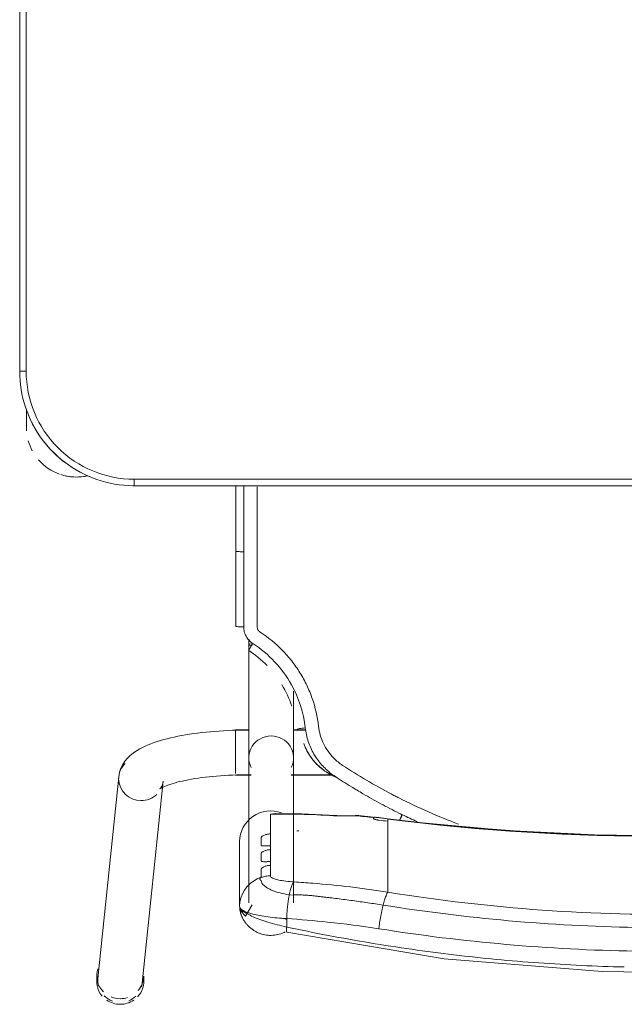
# Model space of a CAD drawing. Header units: metres. Extents: x 2.9 to 42.3, y -72.9 to -49.3.
# Tile 84 of 256: x 8.461 to 8.741, y -62.363 to -61.907. Entities that reach past the tile are written whole.
import ezdxf

# ---------------------------------------------------------------- set-up
doc = ezdxf.new("R2010")
doc.units = ezdxf.units.M
doc.layers.add('I-FURN', color=7, linetype='Continuous', lineweight=18)

# ---------------------------------------------------------------- blocks, each defined once
blk = doc.blocks.new('ConjuntoParaAlunoTamanho6 - CJA06_ConjuntoParaAlunoTamanho6-V26-2PAV')
at = {"layer": 'I-FURN', "color": 253, "true_color": 0xaaaaaa}
for p, q in [((0.2432124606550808, 0.2952560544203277), (0.2335379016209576, 0.201817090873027)), ((0.2425404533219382, 0.2945585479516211), (0.2425404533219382, 0.2919703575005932)), ((0.2541278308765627, 0.1996852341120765), (0.2638023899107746, 0.2931241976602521)), ((0.2643023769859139, 0.2919703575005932), (0.2643023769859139, 0.2945585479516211)), ((0.1731500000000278, 0.2581242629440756), (0.1731500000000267, 0.1909687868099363)), ((0.1938500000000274, 0.1909687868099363), (0.1938500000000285, 0.2581242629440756)), ((0.1968477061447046, 0.2539495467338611), (0.1975389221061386, 0.2558006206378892)), ((0.1981000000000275, 0.2296403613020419), (0.1981000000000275, 0.2596939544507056)), ((0.1294314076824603, 0.243802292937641), (0.1294314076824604, 0.2531737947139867)), ((0.1745693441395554, 0.2544094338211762), (0.1751254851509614, 0.254353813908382)), ((0.1947122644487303, 0.2506185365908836), (0.1958994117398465, 0.2522106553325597)), ((0.1958994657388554, 0.2522107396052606), (0.1968476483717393, 0.2539494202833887)), ((0.1294314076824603, 0.2421389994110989), (0.1294314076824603, 0.243802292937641)), ((0.1294314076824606, 0.2421389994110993), (0.1294314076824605, 0.2365253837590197)), ((0.1838599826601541, 0.2390378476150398), (0.1838599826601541, 0.2407252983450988)), ((0.1294314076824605, 0.2365253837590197), (0.1294314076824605, 0.2348620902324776)), ((0.1294314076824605, 0.2348620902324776), (0.1294314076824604, 0.2292484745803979)), ((0.183859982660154, 0.231760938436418), (0.183859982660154, 0.233448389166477)), ((0.1294314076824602, 0.2275851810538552), (0.1294314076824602, 0.2292484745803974)), ((0.1294314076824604, 0.2275851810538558), (0.1294314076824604, 0.2219715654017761)), ((0.1838599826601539, 0.2170112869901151), (0.1838599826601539, 0.2261714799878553)), ((0.1294314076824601, 0.2203082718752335), (0.1294314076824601, 0.2219715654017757)), ((0.1294586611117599, 0.2191524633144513), (0.1443419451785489, 0.2175731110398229)), ((0.179439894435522, 0.2168937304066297), (0.1817272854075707, 0.2167811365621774)), ((0.1742864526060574, 0.1989367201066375), (0.1547360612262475, 0.1989367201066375)), ((0.1742893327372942, 0.1987867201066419), (0.1549429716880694, 0.1987867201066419)), ((0.1938500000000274, 0.1987867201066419), (0.192710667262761, 0.1987867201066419)), ((0.2000000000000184, 0.1989367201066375), (0.1927135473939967, 0.1989367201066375)), ((0.1938500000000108, 0.1984502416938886), (0.1938500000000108, 0.1987867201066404)), ((0.1938500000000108, 0.1976441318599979), (0.1938500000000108, 0.1984502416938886)), ((0.200000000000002, 0.1937960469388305), (0.2000000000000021, 0.1981376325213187)), ((0.1938500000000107, 0.1916047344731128), (0.1938500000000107, 0.1936664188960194)), ((0.200000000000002, 0.1857279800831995), (0.200000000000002, 0.1936447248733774)), ((0.1938500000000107, 0.1858191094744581), (0.1938500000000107, 0.1868796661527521)), ((0.1938500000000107, 0.1837095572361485), (0.1938500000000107, 0.1858191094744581)), ((0.200000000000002, 0.17793672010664), (0.200000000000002, 0.1856002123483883)), ((0.1675711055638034, 0.1780867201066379), (0.1726767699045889, 0.1780867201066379)), ((0.1675962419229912, 0.177936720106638), (0.1732320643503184, 0.177936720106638)), ((0.193767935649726, 0.177936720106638), (0.2000000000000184, 0.177936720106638)), ((0.1938500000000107, 0.1780867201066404), (0.1938500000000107, 0.1805865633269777)), ((0.1938500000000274, 0.1360373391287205), (0.1938500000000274, 0.138573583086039)), ((0.1998252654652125, 0.130207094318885), (0.1998241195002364, 0.09530095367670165)), ((0.1998165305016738, 0.06496651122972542), (0.1998241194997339, 0.09530105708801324)), ((0.2470000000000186, 0.06496651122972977), (-0.2469999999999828, 0.0649665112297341)), ((0.2470000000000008, 0.06496651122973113), (-0.2469999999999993, 0.06496651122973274)), ((0.2470000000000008, 0.06496651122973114), (0.2470000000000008, 0.06196651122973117)), ((0.2968749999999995, 0.03797151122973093), (0.2968749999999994, 0.02961464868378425)), ((0.2968749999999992, 0.03299232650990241), (0.2968749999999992, 0.03797151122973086)), ((0.3000000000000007, 0.01196651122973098), (0.2970000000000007, 0.01196651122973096)), ((0.3000000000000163, -0.3320334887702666), (0.3000000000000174, 0.01196651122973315)), ((0.2999999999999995, -0.3320334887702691), (0.3000000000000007, 0.01196651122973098))]:
    blk.add_line(p, q, dxfattribs=at)
at = {"layer": 'I-FURN', "color": 253, "true_color": 0xaaaaaa, "flags": 128}
for points in [[(0.1762326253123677, 0.2716064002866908), (0.1033140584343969, 0.283981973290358), (0.03017500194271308, 0.2898535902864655), (0.0001000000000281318, 0.2903998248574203)], [(0.1762658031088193, 0.2654018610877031), (0.1762658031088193, 0.2663721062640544), (0.1762658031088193, 0.2673423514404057), (0.1762658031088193, 0.268312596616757), (0.1762658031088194, 0.2692828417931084)], [(0.1980999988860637, 0.2597125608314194), (0.1979173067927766, 0.2609157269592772), (0.1973888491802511, 0.2620831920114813), (0.1953955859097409, 0.2642028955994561), (0.1922691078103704, 0.2589586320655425)], [(0.19753892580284, 0.2558006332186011), (0.1979587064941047, 0.2577280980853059), (0.1981000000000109, 0.2596939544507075)], [(0.1980999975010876, 0.2597116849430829), (0.1980999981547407, 0.2521977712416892), (0.1980999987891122, 0.2446838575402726)], [(0.1981000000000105, 0.2296403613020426), (0.1981000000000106, 0.2371537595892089), (0.1981000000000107, 0.2446671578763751), (0.1981000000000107, 0.2521805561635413), (0.1981000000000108, 0.2596939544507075)], [(0.1881000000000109, 0.2462822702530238), (0.1881000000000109, 0.2453180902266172), (0.1881000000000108, 0.2443539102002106), (0.1881000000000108, 0.243389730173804), (0.1881000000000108, 0.2424255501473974)], [(0.1881002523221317, 0.246282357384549), (0.1899707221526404, 0.2470146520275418), (0.1917187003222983, 0.247994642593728)], [(0.1917187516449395, 0.2479946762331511), (0.1933094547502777, 0.2492039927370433), (0.1947121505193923, 0.2506184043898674)], [(0.1838599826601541, 0.2407252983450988), (0.1838599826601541, 0.241946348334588), (0.1838599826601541, 0.2431673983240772), (0.1838599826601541, 0.2443884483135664), (0.1838599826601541, 0.2456094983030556)], [(0.183859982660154, 0.233448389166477), (0.183859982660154, 0.2348457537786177), (0.183859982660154, 0.2362431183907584), (0.1838599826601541, 0.2376404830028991), (0.1838599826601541, 0.2390378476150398)], [(0.1881000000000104, 0.2386831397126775), (0.1881000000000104, 0.237799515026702), (0.1881000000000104, 0.2369158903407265), (0.1881000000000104, 0.236032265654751), (0.1881000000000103, 0.2351486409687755)], [(0.1838599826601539, 0.2261714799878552), (0.183859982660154, 0.2275688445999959), (0.183859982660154, 0.2289662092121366), (0.183859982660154, 0.2303635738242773), (0.183859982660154, 0.231760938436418)], [(0.1881000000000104, 0.2314062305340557), (0.1881000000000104, 0.2305226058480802), (0.1881000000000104, 0.2296389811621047), (0.1881000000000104, 0.2287553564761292), (0.1881000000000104, 0.2278717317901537)], [(-0.1292586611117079, 0.2191524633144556), (-0.08865069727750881, 0.2234198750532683), (-0.04790057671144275, 0.2260954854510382), (-0.007073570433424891, 0.2271749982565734), (0.03376492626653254, 0.2266566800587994), (0.07454949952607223, 0.2245413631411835), (0.1152148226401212, 0.2208324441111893), (0.1294586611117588, 0.2191524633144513)], [(0.1294314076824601, 0.2193726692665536), (0.1294314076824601, 0.2196065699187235), (0.1294314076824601, 0.2198404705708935), (0.1294314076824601, 0.2200743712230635), (0.1294314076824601, 0.2203082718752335)], [(0.1361000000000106, 0.2190117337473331), (0.1361000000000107, 0.2189337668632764), (0.1361000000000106, 0.2188557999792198), (0.1361000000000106, 0.2187778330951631), (0.1361000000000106, 0.2186998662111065)], [(0.1535056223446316, 0.217605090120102), (0.1692793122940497, 0.2168976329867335), (0.1813090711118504, 0.2167731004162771)], [(0.1817272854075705, 0.2167811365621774), (0.1827926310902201, 0.2168569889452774), (0.1838599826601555, 0.217011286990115)], [(0.2350704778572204, 0.2053619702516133), (0.2350077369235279, 0.2053133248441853), (0.2348200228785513, 0.2051835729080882), (0.2345106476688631, 0.2049931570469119), (0.2340848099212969, 0.2047580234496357), (0.2335484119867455, 0.2044905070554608), (0.2329074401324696, 0.2042001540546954), (0.2321676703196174, 0.2038943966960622), (0.2313345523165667, 0.2035790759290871), (0.230413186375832, 0.2032588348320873), (0.229408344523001, 0.202937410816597), (0.2283245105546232, 0.202617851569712), (0.2271659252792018, 0.2023026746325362), (0.2259366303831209, 0.2019939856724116), (0.2246405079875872, 0.2016935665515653), (0.2232813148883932, 0.2014029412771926), (0.221862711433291, 0.2011234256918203), (0.2203882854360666, 0.200856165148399), (0.2188615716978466, 0.2006021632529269), (0.2172860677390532, 0.2003623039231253), (0.2156652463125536, 0.200137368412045), (0.2140025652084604, 0.1999280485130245), (0.2123014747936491, 0.1997349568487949), (0.2105654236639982, 0.1995586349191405), (0.2087978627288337, 0.1993995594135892), (0.2070022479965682, 0.1992581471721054), (0.2051820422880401, 0.1991347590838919), (0.203340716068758, 0.1990297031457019), (0.2014817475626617, 0.1989432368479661), (0.199608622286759, 0.1988755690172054), (0.1977248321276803, 0.198826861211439), (0.1958338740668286, 0.198797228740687), (0.1939392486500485, 0.1987867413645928), (0.1938500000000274, 0.1987867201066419)], [(0.2335379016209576, 0.201817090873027), (0.233728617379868, 0.2028696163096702), (0.2340307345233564, 0.2037613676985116), (0.234372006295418, 0.2044473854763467), (0.2346851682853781, 0.2049236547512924), (0.2349211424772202, 0.2052118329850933), (0.2350504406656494, 0.2053439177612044), (0.2350704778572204, 0.2053619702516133)], [(0.2541278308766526, 0.1996852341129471), (0.2537524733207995, 0.1976222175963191), (0.253106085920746, 0.1957226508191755), (0.2522614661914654, 0.1940331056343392), (0.2512866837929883, 0.1925592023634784), (0.2502318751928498, 0.1912808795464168), (0.2491278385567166, 0.1901677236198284), (0.2479903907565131, 0.1891887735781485), (0.2468256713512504, 0.1883170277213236), (0.245634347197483, 0.1875306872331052), (0.2444143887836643, 0.1868128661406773), (0.2431627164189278, 0.1861507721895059), (0.2418761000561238, 0.1855348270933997), (0.2405516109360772, 0.1849579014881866), (0.2391868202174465, 0.1844147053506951), (0.2377798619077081, 0.1839013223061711), (0.2363294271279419, 0.1834148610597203), (0.2348347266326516, 0.1829531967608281), (0.2332954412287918, 0.1825147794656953), (0.2317116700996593, 0.1820984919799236), (0.2300838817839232, 0.1817035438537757), (0.2284128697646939, 0.1813293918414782), (0.2266997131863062, 0.1809756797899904), (0.2249457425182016, 0.1806421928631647), (0.2231525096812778, 0.1803288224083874), (0.221321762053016, 0.1800355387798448), (0.2194554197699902, 0.1797623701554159), (0.2175555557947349, 0.1795093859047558), (0.2156243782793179, 0.179276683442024), (0.2136642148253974, 0.1790643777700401), (0.2116774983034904, 0.1788725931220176), (0.2096667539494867, 0.1787014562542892), (0.2076345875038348, 0.1785510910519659), (0.2055836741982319, 0.1784216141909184), (0.2035167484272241, 0.1783131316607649), (0.2014365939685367, 0.1782257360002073), (0.1993460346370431, 0.1781595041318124), (0.1972479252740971, 0.1781144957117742), (0.1951451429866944, 0.1780907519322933), (0.1938500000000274, 0.1780867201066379)], [(0.1731500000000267, 0.160150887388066), (0.1731500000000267, 0.1620004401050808), (0.1731500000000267, 0.163818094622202), (0.1731500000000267, 0.1656009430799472), (0.1731500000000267, 0.1673461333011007), (0.1731500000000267, 0.1690508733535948), (0.1731500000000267, 0.170712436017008), (0.1731500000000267, 0.172328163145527), (0.1731500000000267, 0.1738954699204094), (0.1731500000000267, 0.1754118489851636), (0.1731500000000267, 0.1768748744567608), (0.1731500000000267, 0.17828220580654), (0.1731500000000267, 0.1796315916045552), (0.1731500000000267, 0.1809208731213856), (0.1731500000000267, 0.1821479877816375), (0.1731500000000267, 0.1833109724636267), (0.1731500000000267, 0.1844079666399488), (0.1731500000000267, 0.185437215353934), (0.1731500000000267, 0.1863970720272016), (0.1731500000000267, 0.1872860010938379), (0.1731500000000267, 0.188102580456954), (0.1731500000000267, 0.1888455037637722), (0.1731500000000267, 0.1895135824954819), (0.1731500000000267, 0.1901057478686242), (0.1731500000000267, 0.1906210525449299), (0.1731500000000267, 0.1909687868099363)], [(0.1938500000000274, 0.1909687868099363), (0.1938500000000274, 0.1905139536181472), (0.1938500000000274, 0.1899816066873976), (0.1938500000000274, 0.1893725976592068), (0.1938500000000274, 0.1886879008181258), (0.1938500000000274, 0.187928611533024), (0.1938500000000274, 0.1870959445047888), (0.1938500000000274, 0.1861912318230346), (0.1938500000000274, 0.1852159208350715), (0.1938500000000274, 0.1841715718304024), (0.1938500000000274, 0.1830598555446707), (0.1938500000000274, 0.1818825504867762), (0.1938500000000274, 0.1806415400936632), (0.1938500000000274, 0.1793388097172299), (0.1938500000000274, 0.1779764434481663), (0.1938500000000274, 0.1765566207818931), (0.1938500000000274, 0.1750816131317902), (0.1938500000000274, 0.1735537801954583), (0.1938500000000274, 0.1719755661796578), (0.1938500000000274, 0.1703494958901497), (0.1938500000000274, 0.1686781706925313), (0.1938500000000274, 0.1669642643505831), (0.1938500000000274, 0.1652105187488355), (0.1938500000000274, 0.1634197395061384), (0.1938500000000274, 0.1615947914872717), (0.1938500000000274, 0.1597385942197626), (0.1938500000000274, 0.1578541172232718), (0.1938500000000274, 0.1559443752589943), (0.1938500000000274, 0.1540124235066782), (0.1938500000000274, 0.1520613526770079), (0.1938500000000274, 0.1500942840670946), (0.1938500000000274, 0.1481143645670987), (0.1938500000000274, 0.1461247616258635), (0.1938500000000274, 0.1441286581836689), (0.1938500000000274, 0.1421292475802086), (0.1938500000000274, 0.1401297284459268), (0.1938500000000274, 0.138573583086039)], [(0.168410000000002, 0.1843247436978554), (0.168410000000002, 0.184339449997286), (0.168410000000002, 0.1843541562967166), (0.168410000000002, 0.1843688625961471), (0.168410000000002, 0.1843835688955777)], [(0.1962270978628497, 0.1302521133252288), (0.19622673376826, 0.126394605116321), (0.1962264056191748, 0.1225375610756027), (0.1962261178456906, 0.1186811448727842), (0.1962258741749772, 0.1148255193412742), (0.1962256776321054, 0.1109708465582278), (0.1962255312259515, 0.1071172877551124), (0.196225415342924, 0.1032650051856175), (0.1962252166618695, 0.0994141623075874), (0.1962252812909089, 0.09556492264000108)], [(0.3000000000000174, 0.01196651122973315), (0.2999576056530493, 0.01408594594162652), (0.2998304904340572, 0.01620199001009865), (0.2996188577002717, 0.01831125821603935), (0.2993230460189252, 0.02041037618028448), (0.2989435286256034, 0.02249598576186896), (0.2984809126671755, 0.02456475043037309), (0.2979359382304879, 0.0266133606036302), (0.297309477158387, 0.02863853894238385), (0.2966025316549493, 0.03063704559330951), (0.2958162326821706, 0.03260568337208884), (0.2949518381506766, 0.03454130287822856), (0.2940107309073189, 0.03644080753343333), (0.2929944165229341, 0.03830115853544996), (0.2919045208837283, 0.04011937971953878), (0.290742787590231, 0.04189256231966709), (0.2895110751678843, 0.04361786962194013), (0.2882113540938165, 0.04529254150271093), (0.2868457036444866, 0.0469138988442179), (0.2854163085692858, 0.04847934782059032), (0.2839254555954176, 0.04998638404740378), (0.2823755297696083, 0.05143259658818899), (0.280769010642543, 0.05281567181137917), (0.2791084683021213, 0.05413339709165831), (0.2773965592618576, 0.05538366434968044), (0.2756360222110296, 0.05656447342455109), (0.2738296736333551, 0.05767393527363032), (0.271980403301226, 0.05871027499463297), (0.2700911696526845, 0.05967183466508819), (0.2681649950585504, 0.06055707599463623), (0.2662049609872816, 0.06136458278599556), (0.2642142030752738, 0.06209306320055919), (0.2621959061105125, 0.06274135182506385), (0.260153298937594, 0.06330841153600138), (0.2580896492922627, 0.06379333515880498), (0.2560082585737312, 0.06419534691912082), (0.25391245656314, 0.06451380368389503), (0.2518055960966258, 0.06474819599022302), (0.2496910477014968, 0.06489814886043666), (0.2475721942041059, 0.06496342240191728), (0.2470000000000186, 0.06496651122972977)], [(0.2469999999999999, 0.0619665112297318), (0.1234999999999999, 0.0619665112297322), (-1.453485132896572e-16, 0.06196651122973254), (-0.1235000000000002, 0.06196651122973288), (-0.2470000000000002, 0.06196651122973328)], [(-0.2469999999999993, 0.06196651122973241), (-0.1234999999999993, 0.0619665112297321), (7.44471151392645e-16, 0.06196651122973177), (0.1235000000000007, 0.06196651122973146), (0.2470000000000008, 0.06196651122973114)], [(0.2968750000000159, 0.03000167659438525), (0.2968750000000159, 0.03057043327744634), (0.2968750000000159, 0.03112383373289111), (0.2968750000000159, 0.03166099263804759), (0.2968750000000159, 0.03218105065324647), (0.2968750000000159, 0.03268317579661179), (0.2968750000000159, 0.0331665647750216), (0.2968750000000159, 0.03363044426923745), (0.2968750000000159, 0.03407407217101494), (0.2968750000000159, 0.03449673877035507), (0.2968750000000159, 0.03489776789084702), (0.2968750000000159, 0.03527651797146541), (0.2968750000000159, 0.03563238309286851), (0.2968750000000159, 0.03596479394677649), (0.2968750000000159, 0.03627321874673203), (0.2968750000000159, 0.03655716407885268), (0.2968750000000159, 0.03681617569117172), (0.2968750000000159, 0.03704983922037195), (0.2968750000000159, 0.03725778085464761), (0.2968750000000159, 0.03743966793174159), (0.2968750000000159, 0.03759520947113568), (0.2968750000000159, 0.03772415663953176), (0.2968750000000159, 0.0378263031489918), (0.2968750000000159, 0.03790148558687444), (0.2968750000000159, 0.03794958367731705), (0.2968750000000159, 0.03797052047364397)], [(0.2969999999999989, -0.3320334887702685), (0.2969999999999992, -0.2460334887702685), (0.2969999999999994, -0.1600334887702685), (0.2969999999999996, -0.07403348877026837), (0.2969999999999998, 0.01196651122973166)], [(0.2970000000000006, 0.01196651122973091), (0.2970000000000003, -0.07403348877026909), (0.297, -0.1600334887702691), (0.2969999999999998, -0.2460334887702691), (0.2969999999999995, -0.3320334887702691)]]:
    blk.add_lwpolyline(points, dxfattribs=at)
at = {"layer": 'I-FURN', "color": 253, "true_color": 0xaaaaaa}
for centre, radius, start, end in [((0.2469999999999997, 0.01196651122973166), 0.05000000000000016, 359.9999999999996, 89.9999999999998), ((0.2470000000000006, 0.01196651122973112), 0.05000000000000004, 1.399444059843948e-13, 90.00000000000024), ((0.2470000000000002, 0.01196651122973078), 0.05300000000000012, 57.3000659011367, 67.50000000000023), ((0.2470000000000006, 0.01196651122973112), 0.05299999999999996, 57.30006590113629, 67.4999999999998), ((0.2738749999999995, 0.03797151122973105), 0.02300000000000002, 75.53308433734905, 103.1031885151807), ((0.2738749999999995, 0.03797151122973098), 0.02299999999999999, 71.99999999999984, 102.5792801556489), ((0.2738749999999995, 0.03797151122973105), 0.02299999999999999, 41.01943934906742, 70.30682625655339), ((0.2470000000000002, 0.01196651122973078), 0.05300000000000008, 37.16069583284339, 53.14964399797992), ((0.2470000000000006, 0.01196651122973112), 0.05299999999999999, 37.16069583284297, 53.14964399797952), ((0.2738749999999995, 0.03797151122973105), 0.02299999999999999, 15.73052841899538, 28.05060290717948), ((0.2470000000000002, 0.01196651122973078), 0.05300000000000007, 22.50000000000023, 32.69993391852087), ((0.2470000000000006, 0.01196651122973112), 0.053, 22.49999999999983, 32.69993391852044), ((0.2738749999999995, 0.03797151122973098), 0.02300000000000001, 359.9999999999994, 4.00914843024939)]:
    blk.add_arc(centre, radius, start, end, dxfattribs=at)
for centre, major_axis, ratio, start_param, end_param in [((0.2534214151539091, 0.2945585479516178), (0.01088096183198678, 0), 0.9659258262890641, 2.404321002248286, 3.312013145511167), ((0.253507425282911, 0.2941901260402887), (-0.01029496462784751, 0.001065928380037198), 0.9671584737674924, 5.223080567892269, 5.597592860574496), ((0.2534214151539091, 0.2945585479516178), (0.01088096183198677, 0), 0.9659258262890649, 1.570796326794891, 2.182165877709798), ((0.2534214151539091, 0.2919703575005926), (0.01088096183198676, 0), 0.9659258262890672, 1.581693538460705, 1.883969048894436), ((0.2534214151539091, 0.2945585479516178), (-0.01088096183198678, 5.623562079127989e-17), 0.9659258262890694, 4.098127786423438, 4.71238898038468), ((0.2534214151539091, 0.2919703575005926), (0.01088096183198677, 0), 0.9659258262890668, 1.17635546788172, 1.570796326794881), ((0.253507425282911, 0.2941901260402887), (-0.01029496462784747, 0.001065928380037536), 0.9671584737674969, 4.026796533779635, 4.467460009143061), ((0.2534214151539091, 0.2945585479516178), (0.01088096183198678, 0), 0.9659258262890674, 6.052088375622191, 6.985955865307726), ((0.2534214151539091, 0.2919703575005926), (0.01088096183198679, 0), 0.9659258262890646, 2.446266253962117, 3.141592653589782), ((0.253507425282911, 0.2941901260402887), (-0.01029496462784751, 0.00106592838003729), 0.9671584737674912, 6.102342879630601, 6.382991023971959), ((0.2534214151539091, 0.2919703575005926), (0.01088096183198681, 0), 0.9659258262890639, 5.959866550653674, 7.062609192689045), ((0.253507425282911, 0.2941901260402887), (-0.01029496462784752, 0.00106592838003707), 0.9671584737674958, 3.141592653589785, 3.502974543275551), ((9.999999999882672e-05, -0.7715866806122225), (1.021100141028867, 0), 0.9781476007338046, 1.44377104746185, 1.697821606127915), ((9.999999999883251e-05, -0.7711708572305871), (1.0208981, 0), 0.9781476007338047, 1.443771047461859, 1.697821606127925), ((0.1837000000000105, 0.2296403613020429), (0.01439999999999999, 0), 0.9781476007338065, 4.362104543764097, 6.28318530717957), ((0.1794715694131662, 0.6012766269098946), (0.3849999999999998, 0), 0.9781476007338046, 4.689765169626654, 4.691851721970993), ((0.1794715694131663, 0.6035636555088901), (0.3949999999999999, 0), 0.9781476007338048, 4.585363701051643, 4.595995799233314), ((0.1794715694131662, 0.6022122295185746), (0.3947979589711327, 0), 0.9781476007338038, 4.585363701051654, 4.595935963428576), ((0.1794715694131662, 0.6026280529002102), (0.3949999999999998, 0), 0.9781476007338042, 4.602237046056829, 4.623286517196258), ((0.1452124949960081, 0.227535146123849), (0.0008705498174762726, 0.009962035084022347), 0.01850094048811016, 2.932960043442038, 3.325659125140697), ((0.1794715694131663, 0.6033557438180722), (0.3949999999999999, 0), 0.9781476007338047, 4.644485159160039, 4.723499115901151), ((0.2438328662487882, 0.2007511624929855), (-0.01029496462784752, 0.001065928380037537), 0.9671584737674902, 4.812194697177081, 5.597592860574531), ((0.2438328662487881, 0.2007511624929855), (-0.01029496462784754, 0.001065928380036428), 0.967158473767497, 3.241398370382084, 4.812194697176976), ((0.2438328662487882, 0.2007511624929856), (-0.01029496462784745, 0.001065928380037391), 0.9671584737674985, 2.456000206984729, 3.241398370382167), ((0.1835000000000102, 0.1909687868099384), (0.01034999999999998, 0), 0.9781476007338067, 2.686586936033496, 4.712388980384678), ((0.1835000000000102, 0.1909687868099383), (0.01035000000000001, 0), 0.9781476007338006, 4.712388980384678, 6.73819102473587), ((0.1835000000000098, 0.1385735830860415), (0.01034999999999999, 0), 0.06975647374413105, 5.759586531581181, 6.776353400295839)]:
    blk.add_ellipse(centre, major_axis=major_axis, ratio=ratio, start_param=start_param, end_param=end_param, dxfattribs=at)
for points in [[(0.03972822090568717, 0.287082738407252), (0.03313130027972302, 0.2873962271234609), (0.02652827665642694, 0.2876317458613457), (0.0199224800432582, 0.2877888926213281)], [(0.05949739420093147, 0.285908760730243), (0.05291607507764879, 0.2863777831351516), (0.04632532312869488, 0.2867692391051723), (0.03972846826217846, 0.2870827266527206)], [(0.07920996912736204, 0.284269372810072), (0.07265096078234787, 0.2848931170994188), (0.06607919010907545, 0.2854396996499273), (0.05949798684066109, 0.2859087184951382)], [(0.09884629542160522, 0.2821678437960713), (0.09231561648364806, 0.2829446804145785), (0.08576917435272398, 0.2836456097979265), (0.07920996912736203, 0.284269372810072)], [(0.1183880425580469, 0.2796108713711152), (0.1118923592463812, 0.2805381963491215), (0.1053779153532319, 0.2813908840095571), (0.0988477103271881, 0.2821676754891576)], [(0.1378172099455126, 0.276606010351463), (0.1313620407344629, 0.2776813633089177), (0.1248851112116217, 0.278683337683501), (0.1183894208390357, 0.2796106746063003)], [(0.1571157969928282, 0.2731608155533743), (0.1507070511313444, 0.274381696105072), (0.1442735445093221, 0.2755304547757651), (0.1378182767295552, 0.2766058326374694)], [(0.1316375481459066, 0.2591403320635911), (0.1317514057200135, 0.2595920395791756), (0.1319774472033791, 0.2605307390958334), (0.1323069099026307, 0.2620269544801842), (0.1326223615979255, 0.2635911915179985), (0.1329198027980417, 0.2652023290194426), (0.1331950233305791, 0.2668394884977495), (0.1334445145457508, 0.2684805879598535), (0.1335915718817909, 0.2695629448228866), (0.1336597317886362, 0.2700975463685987)], [(0.1762658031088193, 0.2692828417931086), (0.1699094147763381, 0.2706467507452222), (0.1635252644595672, 0.2719397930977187), (0.1571163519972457, 0.273160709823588)], [(0.1762658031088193, 0.2692828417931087), (0.1763289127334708, 0.2696584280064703), (0.1764189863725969, 0.2703746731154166), (0.1764353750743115, 0.2712021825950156), (0.1763587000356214, 0.2714863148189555), (0.1763029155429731, 0.2715564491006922)], [(0.175125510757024, 0.254353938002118), (0.1751984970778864, 0.2547076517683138), (0.175339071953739, 0.2554367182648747), (0.1755320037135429, 0.2565866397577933), (0.1757052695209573, 0.2577841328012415), (0.175857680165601, 0.259019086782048), (0.1759880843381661, 0.2602816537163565), (0.176095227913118, 0.2615619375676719), (0.1761782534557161, 0.2628495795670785), (0.176236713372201, 0.2641342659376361), (0.1762589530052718, 0.2649819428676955), (0.1762658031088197, 0.2654018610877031)], [(0.1981000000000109, 0.2596939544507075), (0.1981000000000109, 0.2603482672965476), (0.1970264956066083, 0.2616503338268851), (0.1923900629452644, 0.2633751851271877), (0.1852348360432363, 0.264697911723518), (0.1793352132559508, 0.265233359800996), (0.1762658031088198, 0.265401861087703)], [(0.1781109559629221, 0.2652801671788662), (0.1775085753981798, 0.2654472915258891), (0.1768999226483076, 0.2656099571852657), (0.1762885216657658, 0.265767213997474)], [(0.1294314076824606, 0.2531737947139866), (0.1295198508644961, 0.253273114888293), (0.1297044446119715, 0.2535308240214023), (0.1300007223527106, 0.2540876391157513), (0.1303127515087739, 0.2548081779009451), (0.1306367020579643, 0.2556847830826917), (0.1309683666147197, 0.2567044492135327), (0.131303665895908, 0.2578553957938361), (0.1315267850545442, 0.2587009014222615), (0.1316375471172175, 0.2591403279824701)], [(0.1728535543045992, 0.2483980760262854), (0.1729696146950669, 0.2485030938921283), (0.1732027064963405, 0.2487702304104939), (0.1735510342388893, 0.2493354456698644), (0.1738939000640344, 0.250058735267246), (0.174227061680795, 0.2509327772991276), (0.1745466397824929, 0.2519451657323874), (0.1748487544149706, 0.2530845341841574), (0.1750359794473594, 0.2539200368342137), (0.1751255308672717, 0.2543540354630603)], [(0.1838599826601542, 0.2456094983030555), (0.1842192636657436, 0.2456134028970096), (0.1849375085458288, 0.2456477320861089), (0.1860079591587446, 0.2457777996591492), (0.1870655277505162, 0.2459854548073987), (0.1877580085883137, 0.2461749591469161), (0.1881001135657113, 0.246282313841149)], [(0.124341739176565, 0.2095039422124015), (0.1152901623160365, 0.2140849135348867), (0.1060704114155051, 0.2181435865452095), (0.09665883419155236, 0.2216798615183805)], [(0.1159427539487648, 0.2205001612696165), (0.1182084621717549, 0.2194714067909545), (0.1204604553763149, 0.218412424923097), (0.1226981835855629, 0.2173235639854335)], [(0.1226981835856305, 0.2173235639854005), (0.1229127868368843, 0.2177608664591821), (0.1233583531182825, 0.2186550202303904), (0.1237690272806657, 0.2194524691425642), (0.1239499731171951, 0.2197966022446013)], [(0.1239464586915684, 0.2193573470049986), (0.1237666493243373, 0.2189779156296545), (0.1235632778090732, 0.2185567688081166), (0.1233517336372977, 0.2181258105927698)], [(0.1336000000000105, 0.2198095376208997), (0.1337709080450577, 0.2197895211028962), (0.1341016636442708, 0.2197447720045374), (0.1345570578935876, 0.2196652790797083), (0.1349943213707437, 0.2195675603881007), (0.1353772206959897, 0.2194610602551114), (0.1356877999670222, 0.2193475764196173), (0.1359253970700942, 0.219230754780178), (0.1360624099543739, 0.2191208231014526), (0.1360974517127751, 0.2190478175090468), (0.1361000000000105, 0.2190117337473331)], [(0.1243563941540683, 0.2165087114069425), (0.124080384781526, 0.2166453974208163), (0.1235279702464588, 0.2169178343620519), (0.122974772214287, 0.2171883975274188), (0.1226979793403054, 0.2173232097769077)], [(0.1233396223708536, 0.218131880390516), (0.1231915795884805, 0.2178324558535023), (0.1230392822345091, 0.2175283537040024), (0.1228883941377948, 0.2172307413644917)], [(0.1409843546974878, 0.2075760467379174), (0.1382577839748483, 0.2091620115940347), (0.1327588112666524, 0.2122360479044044), (0.127170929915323, 0.2151169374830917), (0.1243563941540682, 0.2165087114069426)], [(0.1361000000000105, 0.2186998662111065), (0.136100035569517, 0.2186828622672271), (0.1360918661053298, 0.2186492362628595), (0.1360665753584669, 0.2186169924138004), (0.1360494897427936, 0.2186013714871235)], [(0.1443226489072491, 0.217792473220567), (0.145762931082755, 0.2177625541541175), (0.1486002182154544, 0.2177478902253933), (0.1513336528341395, 0.2178205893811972), (0.15267016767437, 0.2178778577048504)], [(0.1526701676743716, 0.2178778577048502), (0.1531962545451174, 0.2175770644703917), (0.1536937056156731, 0.2175210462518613), (0.1541742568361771, 0.2177192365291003)], [(0.127982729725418, 0.2076229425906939), (0.1273791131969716, 0.2079405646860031), (0.1261687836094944, 0.2085716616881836), (0.1249518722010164, 0.2091945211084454), (0.1243417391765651, 0.2095039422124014)], [(0.1503955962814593, 0.1944471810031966), (0.1467277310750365, 0.1968417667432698), (0.139345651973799, 0.2014179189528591), (0.1318066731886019, 0.205611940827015), (0.1279827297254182, 0.2076229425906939)], [(0.1463509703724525, 0.2043213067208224), (0.1454617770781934, 0.2048741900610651), (0.1436780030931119, 0.205969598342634), (0.1418838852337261, 0.2070440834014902), (0.1409843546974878, 0.207576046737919)], [(0.1537794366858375, 0.1996302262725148), (0.152557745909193, 0.2004277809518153), (0.1501008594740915, 0.2020049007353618), (0.1476209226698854, 0.2035451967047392), (0.1463764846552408, 0.2043055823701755)], [(0.1586329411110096, 0.1970969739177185), (0.1570319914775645, 0.1982151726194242), (0.1553072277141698, 0.199155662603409), (0.1535014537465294, 0.1998979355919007)], [(0.1537415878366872, 0.1997177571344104), (0.1547233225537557, 0.1993071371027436), (0.1557480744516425, 0.1988086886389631), (0.1568013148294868, 0.1981978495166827)], [(0.1624994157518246, 0.1911047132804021), (0.1613359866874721, 0.192802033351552), (0.1586948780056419, 0.1959437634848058), (0.1554966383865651, 0.1985081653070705), (0.1537794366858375, 0.1996302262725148)], [(0.1544771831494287, 0.1911188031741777), (0.1538595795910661, 0.1917419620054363), (0.1525591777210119, 0.1929224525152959), (0.1511359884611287, 0.193963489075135), (0.1503955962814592, 0.1944471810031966)], [(0.1615632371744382, 0.1763592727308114), (0.1612423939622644, 0.179146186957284), (0.1596820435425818, 0.1845386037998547), (0.1564514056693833, 0.1891220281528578), (0.1544771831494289, 0.1911188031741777)], [(0.1637112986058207, 0.1892355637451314), (0.163521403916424, 0.1895535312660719), (0.1631293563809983, 0.1901833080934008), (0.1627133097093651, 0.1907999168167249), (0.1624994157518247, 0.191104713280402)], [(0.1677424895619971, 0.1770639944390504), (0.1674964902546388, 0.1792013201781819), (0.1665590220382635, 0.1834307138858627), (0.164789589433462, 0.1873763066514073), (0.1637112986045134, 0.1892355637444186)], [(0.1650109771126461, 0.1907575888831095), (0.1653668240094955, 0.1902631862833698), (0.1660439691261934, 0.1892504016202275), (0.1669511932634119, 0.1876675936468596), (0.1677473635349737, 0.1860264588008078), (0.16820222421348, 0.1848969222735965), (0.1684100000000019, 0.1843247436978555)], [(0.1714634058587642, 0.1778021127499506), (0.1714682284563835, 0.1777616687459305), (0.1712817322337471, 0.177658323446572), (0.1704566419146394, 0.1774597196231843), (0.1692131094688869, 0.1772481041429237), (0.1682328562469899, 0.1771200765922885), (0.1677424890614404, 0.1770642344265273)], [(0.178597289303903, 0.1570264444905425), (0.1766742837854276, 0.1601806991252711), (0.1751000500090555, 0.163548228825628), (0.1739019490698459, 0.1670403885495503)], [(0.1939136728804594, 0.1411945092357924), (0.1908365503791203, 0.143207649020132), (0.1879501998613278, 0.1455989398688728), (0.1853711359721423, 0.1482650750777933)], [(0.1919863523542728, 0.1380495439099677), (0.1922544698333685, 0.1384598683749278), (0.1927841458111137, 0.1392806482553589), (0.1934388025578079, 0.1403259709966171), (0.1938540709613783, 0.1410265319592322), (0.1939293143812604, 0.1411928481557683), (0.1939136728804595, 0.1411945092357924)], [(0.1962270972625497, 0.1302521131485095), (0.1962244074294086, 0.1310361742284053), (0.196036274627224, 0.1325521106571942), (0.1951915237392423, 0.1347279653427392), (0.1938272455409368, 0.1366302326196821), (0.1926490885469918, 0.137618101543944), (0.1919863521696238, 0.1380501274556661)], [(0.1900014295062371, 0.1302474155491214), (0.1900004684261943, 0.1305019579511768), (0.1899391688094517, 0.1309935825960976), (0.1896635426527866, 0.1316979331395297), (0.189220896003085, 0.132311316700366), (0.1888417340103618, 0.132628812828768), (0.1886288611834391, 0.1327672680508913)], [(0.1900013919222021, 0.09555402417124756), (0.190001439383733, 0.09868370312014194), (0.1900013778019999, 0.1048192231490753), (0.1900014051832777, 0.1131431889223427), (0.1900014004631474, 0.1217255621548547), (0.1900014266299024, 0.1274031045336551), (0.190001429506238, 0.1302474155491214)], [(0.1998210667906, 0.1302049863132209), (0.1998445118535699, 0.1302108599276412), (0.1996945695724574, 0.130222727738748), (0.1989137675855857, 0.1302381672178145), (0.1976969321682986, 0.1302488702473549), (0.1967197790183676, 0.1302517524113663), (0.1962270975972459, 0.1302520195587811)], [(0.1998187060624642, 0.1302043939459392), (0.1998185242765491, 0.1272925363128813), (0.1998182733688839, 0.1243806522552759), (0.1998180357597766, 0.1214692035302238)], [(0.1998198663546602, 0.09528842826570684), (0.1998196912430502, 0.1010983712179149), (0.1998194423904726, 0.1127324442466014), (0.199820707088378, 0.1243808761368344), (0.1998210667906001, 0.1302049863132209)], [(0.1998174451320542, 0.1127339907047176), (0.199817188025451, 0.1069128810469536), (0.1998173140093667, 0.1010953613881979), (0.1998174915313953, 0.09528493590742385)], [(0.1962252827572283, 0.0955648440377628), (0.1966195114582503, 0.0955637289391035), (0.197011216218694, 0.09555819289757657), (0.1973810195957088, 0.09554851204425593)], [(0.1973810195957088, 0.09554851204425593), (0.1977508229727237, 0.09553883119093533), (0.1980987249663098, 0.095525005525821), (0.1984075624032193, 0.09550772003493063)], [(0.1998241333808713, 0.09530095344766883), (0.1998241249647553, 0.0952967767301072), (0.1998227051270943, 0.09529260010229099), (0.1998198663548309, 0.09528842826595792)], [(0.1998200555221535, 0.06496652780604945), (0.1998200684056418, 0.075073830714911), (0.1998199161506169, 0.08518111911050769), (0.199819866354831, 0.09528842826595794)], [(0.1998176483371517, 0.07533813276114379), (0.1998176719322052, 0.07188093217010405), (0.1998176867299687, 0.06842373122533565), (0.199817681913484, 0.06496652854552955)]]:
    blk.add_open_spline(points, degree=3, dxfattribs=at)
for points, knots in [([(-0.1334597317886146, 0.2700975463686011), (-0.0847039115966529, 0.2777950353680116), (0.005190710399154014, 0.2841531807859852), (0.09465608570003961, 0.2762553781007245), (0.1336597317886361, 0.2700975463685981)], [-1, -1, -1, -1, -0.4444444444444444, 0, 0, 0, 0]), ([(-0.1314375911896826, 0.2591405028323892), (-0.0834284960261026, 0.2668293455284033), (0.005115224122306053, 0.2731845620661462), (0.09323131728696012, 0.2652914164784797), (0.1316375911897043, 0.2591405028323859)], [-1, -1, -1, -1, -0.4444444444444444, 0, 0, 0, 0]), ([(0.1336597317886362, 0.2700975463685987), (0.1415528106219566, 0.2688514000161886), (0.155777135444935, 0.2669874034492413), (0.1699719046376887, 0.2657985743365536), (0.1762658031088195, 0.2654018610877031)], [-1, -1, -1, -1, -0.4444444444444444, 0, 0, 0, 0]), ([(0.1762658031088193, 0.2692828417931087), (0.1778018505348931, 0.2689533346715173), (0.1808409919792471, 0.2682343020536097), (0.1851045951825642, 0.267035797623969), (0.1888538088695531, 0.2657760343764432), (0.1930172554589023, 0.2641128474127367), (0.1970774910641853, 0.2618686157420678), (0.198099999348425, 0.260342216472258), (0.1980999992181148, 0.2597116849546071)], [0, 0, 0, 0, 0.125, 0.25, 0.375, 0.5, 0.75, 1, 1, 1, 1]), ([(0.1769859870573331, 0.2715293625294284), (0.177653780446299, 0.2718739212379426), (0.1792654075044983, 0.2725544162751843), (0.1819571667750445, 0.2731539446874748), (0.1849590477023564, 0.2732031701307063), (0.1874098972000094, 0.2727407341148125), (0.1890477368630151, 0.2721641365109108), (0.1899555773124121, 0.271763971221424), (0.1906190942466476, 0.2714305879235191), (0.1912702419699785, 0.2710585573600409), (0.1921219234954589, 0.2705073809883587), (0.1931349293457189, 0.2697297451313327), (0.1942280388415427, 0.268695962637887), (0.1951608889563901, 0.2676305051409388), (0.1959446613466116, 0.2665608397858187), (0.1966003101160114, 0.2654700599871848), (0.1971213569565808, 0.2643906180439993), (0.1975150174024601, 0.2633435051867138), (0.1977954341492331, 0.2623445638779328), (0.1980407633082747, 0.2610829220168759), (0.1980992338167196, 0.2602308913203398), (0.1980999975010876, 0.2597116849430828)], [0.3275759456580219, 0.3275759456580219, 0.3275759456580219, 0.3275759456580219, 0.375, 0.4375, 0.5, 0.5625, 0.59375, 0.609375, 0.625, 0.640625, 0.65625, 0.6875, 0.71875, 0.75, 0.78125, 0.8125, 0.84375, 0.875, 0.90625, 0.9375, 1, 1, 1, 1]), ([(0.1294314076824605, 0.2531737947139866), (0.08224027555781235, 0.260753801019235), (-0.00483574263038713, 0.2670240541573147), (-0.0914775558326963, 0.2592379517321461), (-0.1292314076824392, 0.2531737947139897)], [-1, -1, -1, -1, -0.4444444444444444, 0, 0, 0, 0]), ([(0.195885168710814, 0.2625658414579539), (0.1956481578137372, 0.2626327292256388), (0.1951721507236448, 0.2627089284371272), (0.1947024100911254, 0.2626715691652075), (0.1944798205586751, 0.2626293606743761)], [0.3140408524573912, 0.3140408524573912, 0.3140408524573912, 0.3140408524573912, 0.375, 0.4333513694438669, 0.4333513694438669, 0.4333513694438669, 0.4333513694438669]), ([(0.1980999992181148, 0.2597116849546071), (0.1980996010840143, 0.260236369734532), (0.1978717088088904, 0.2610111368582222), (0.1972346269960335, 0.2618287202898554), (0.1968233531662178, 0.2621375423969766), (0.1966025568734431, 0.2622644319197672)], [0, 0, 0, 0, 0.125, 0.1875, 0.25, 0.25, 0.25, 0.25]), ([(0.1316375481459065, 0.2591403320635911), (0.1339949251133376, 0.2587682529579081), (0.1387087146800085, 0.2580511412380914), (0.145774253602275, 0.2570563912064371), (0.1516557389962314, 0.2562947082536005), (0.1557684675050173, 0.2557982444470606), (0.1581167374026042, 0.2555225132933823), (0.1598777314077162, 0.2553247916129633), (0.1616345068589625, 0.2551123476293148), (0.163388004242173, 0.2548905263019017), (0.1651435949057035, 0.2546919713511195), (0.1669065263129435, 0.2545489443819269), (0.1686772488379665, 0.254466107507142), (0.1710430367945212, 0.2544048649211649), (0.1728237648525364, 0.2544237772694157), (0.1740129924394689, 0.2544652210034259)], [0, 0, 0, 0, 0.1666666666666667, 0.3333333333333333, 0.5, 0.5833333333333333, 0.625, 0.6666666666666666, 0.7083333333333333, 0.75, 0.7916666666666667, 0.8333333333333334, 0.875, 0.9166666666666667, 1, 1, 1, 1]), ([(0.1294314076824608, 0.2531737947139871), (0.1352201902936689, 0.2522542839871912), (0.1468102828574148, 0.250642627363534), (0.1612933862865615, 0.2491934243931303), (0.1699656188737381, 0.248576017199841), (0.1728535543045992, 0.2483980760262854)], [0, 0, 0, 0, 0.4, 0.8, 1, 1, 1, 1]), ([(0.175125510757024, 0.254353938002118), (0.176610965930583, 0.2541414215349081), (0.1794849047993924, 0.2535802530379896), (0.1828421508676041, 0.2524625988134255), (0.1848968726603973, 0.2514475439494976), (0.1860769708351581, 0.2506942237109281), (0.1875352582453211, 0.2495319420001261), (0.1881197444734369, 0.2485382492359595), (0.1880995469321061, 0.2477843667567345)], [0, 0, 0, 0, 0.2, 0.4, 0.55, 0.625, 0.7, 1, 1, 1, 1]), ([(0.1728535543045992, 0.2483980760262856), (0.1755507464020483, 0.2482318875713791), (0.1796609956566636, 0.2477478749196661), (0.1831662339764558, 0.2466767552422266), (0.1838599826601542, 0.2459684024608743), (0.1838599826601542, 0.2456094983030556)], [0, 0, 0, 0, 0.4444444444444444, 0.7222222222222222, 1, 1, 1, 1]), ([(0.1880995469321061, 0.2477843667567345), (0.1882111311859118, 0.2477232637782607), (0.1883579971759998, 0.2476272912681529), (0.1884924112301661, 0.2475082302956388), (0.1885590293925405, 0.2474384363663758), (0.1886026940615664, 0.2473847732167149), (0.1886449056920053, 0.2473317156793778), (0.1887018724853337, 0.2472627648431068), (0.1887642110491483, 0.247175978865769), (0.1887960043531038, 0.2470814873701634), (0.1887919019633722, 0.2469975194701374), (0.1887699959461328, 0.2469290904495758), (0.1887312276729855, 0.2468562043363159), (0.188663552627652, 0.246755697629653), (0.1884990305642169, 0.2465703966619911), (0.1882804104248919, 0.2463989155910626), (0.1881002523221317, 0.246282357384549)], [0, 0, 0, 0, 0.1666666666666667, 0.25, 0.2916666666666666, 0.3333333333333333, 0.375, 0.4166666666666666, 0.5, 0.5833333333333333, 0.625, 0.6666666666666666, 0.7083333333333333, 0.75, 0.8333333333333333, 1, 1, 1, 1]), ([(0.1881000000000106, 0.2424255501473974), (0.1880963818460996, 0.2423607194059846), (0.188040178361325, 0.2422189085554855), (0.1878179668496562, 0.2419776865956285), (0.187426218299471, 0.2416987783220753), (0.1869086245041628, 0.2414201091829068), (0.1862881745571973, 0.2411678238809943), (0.1853208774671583, 0.2408807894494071), (0.1844802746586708, 0.2407546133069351), (0.183859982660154, 0.2407252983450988)], [0, 0, 0, 0, 0.125, 0.25, 0.375, 0.5, 0.625, 0.75, 1, 1, 1, 1]), ([(0.183859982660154, 0.2390378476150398), (0.1844802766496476, 0.239021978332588), (0.185320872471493, 0.2390289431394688), (0.1862880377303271, 0.2390413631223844), (0.1869083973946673, 0.2390415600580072), (0.1874260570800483, 0.2390167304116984), (0.1878178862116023, 0.2389577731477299), (0.1880401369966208, 0.2388520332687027), (0.188096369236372, 0.2387456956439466), (0.1881000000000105, 0.2386831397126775)], [0, 0, 0, 0, 0.25, 0.375, 0.5, 0.625, 0.75, 0.875, 1, 1, 1, 1]), ([(0.1881000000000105, 0.2351486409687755), (0.1880963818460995, 0.2350838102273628), (0.1880401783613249, 0.2349419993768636), (0.1878179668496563, 0.2347007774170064), (0.1874262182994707, 0.2344218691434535), (0.1869086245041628, 0.234143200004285), (0.1862881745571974, 0.2338909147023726), (0.1853208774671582, 0.2336038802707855), (0.1844802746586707, 0.2334777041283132), (0.183859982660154, 0.233448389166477)], [0, 0, 0, 0, 0.125, 0.25, 0.375, 0.5, 0.625, 0.75, 1, 1, 1, 1]), ([(0.1838599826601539, 0.231760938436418), (0.1844802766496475, 0.2317450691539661), (0.185320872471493, 0.2317520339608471), (0.186288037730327, 0.2317644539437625), (0.1869083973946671, 0.2317646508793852), (0.1874260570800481, 0.2317398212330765), (0.1878178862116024, 0.2316808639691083), (0.1880401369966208, 0.2315751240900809), (0.188096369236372, 0.2314687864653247), (0.1881000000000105, 0.2314062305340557)], [0, 0, 0, 0, 0.25, 0.375, 0.5, 0.625, 0.75, 0.875, 1, 1, 1, 1]), ([(0.1881000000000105, 0.2278717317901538), (0.1880963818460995, 0.227806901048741), (0.1880401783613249, 0.2276650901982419), (0.1878179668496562, 0.2274238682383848), (0.1874262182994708, 0.2271449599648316), (0.1869086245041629, 0.2268662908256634), (0.1862881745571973, 0.2266140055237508), (0.1853208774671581, 0.2263269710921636), (0.1844802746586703, 0.2262007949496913), (0.1838599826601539, 0.2261714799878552)], [0, 0, 0, 0, 0.125, 0.25, 0.375, 0.5, 0.625, 0.75, 1, 1, 1, 1]), ([(0.1360494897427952, 0.2186013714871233), (0.1360175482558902, 0.2185744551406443), (0.1359330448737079, 0.2185317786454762), (0.1357483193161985, 0.2184966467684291), (0.135491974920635, 0.2184863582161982), (0.1350841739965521, 0.2185006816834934), (0.1344517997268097, 0.218560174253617), (0.1338969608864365, 0.2186231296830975), (0.133600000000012, 0.2186570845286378)], [0, 0, 0, 0, 0.125, 0.25, 0.375, 0.5, 0.75, 1, 1, 1, 1]), ([(0.1568341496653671, 0.1981787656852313), (0.1576358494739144, 0.1977121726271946), (0.1591901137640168, 0.1966947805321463), (0.1620692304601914, 0.1943444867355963), (0.1639299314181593, 0.1922594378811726), (0.165010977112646, 0.1907575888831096)], [0, 0, 0, 0, 0.25, 0.5, 1, 1, 1, 1]), ([(0.168410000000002, 0.1843835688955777), (0.1679579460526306, 0.1856258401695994), (0.1668592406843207, 0.1880705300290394), (0.163830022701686, 0.192726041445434), (0.160810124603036, 0.1955762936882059), (0.1586329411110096, 0.1970969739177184)], [0, 0, 0, 0, 0.25, 0.5, 1, 1, 1, 1]), ([(0.1886288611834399, 0.1327672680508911), (0.184858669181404, 0.135214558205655), (0.1797445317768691, 0.1393737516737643), (0.1738871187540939, 0.1460517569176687), (0.170072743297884, 0.151491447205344), (0.166899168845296, 0.1573206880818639), (0.1635278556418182, 0.1655172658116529), (0.1620792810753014, 0.1719219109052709), (0.1615632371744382, 0.1763592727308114)], [0, 0, 0, 0, 0.25, 0.375, 0.5, 0.625, 0.75, 1, 1, 1, 1]), ([(0.1677424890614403, 0.1770642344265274), (0.1685377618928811, 0.1700966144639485), (0.1734462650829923, 0.1547384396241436), (0.1846099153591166, 0.142808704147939), (0.1919863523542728, 0.1380495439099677)], [0, 0, 0, 0, 0.4444444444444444, 1, 1, 1, 1]), ([(0.1900014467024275, 0.0654809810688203), (0.1900014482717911, 0.06616760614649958), (0.1900014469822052, 0.06810506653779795), (0.1900014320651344, 0.07087669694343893), (0.1900014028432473, 0.07364734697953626), (0.1900013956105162, 0.0761767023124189), (0.1900014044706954, 0.07838368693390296), (0.1900013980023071, 0.08010240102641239), (0.1900013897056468, 0.08153498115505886), (0.1900013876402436, 0.08284057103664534), (0.1900013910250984, 0.08398225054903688), (0.1900013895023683, 0.08485985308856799), (0.1900013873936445, 0.08558322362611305), (0.1900013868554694, 0.08625702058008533), (0.1900013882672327, 0.08679650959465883), (0.190001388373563, 0.08715967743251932), (0.1900013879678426, 0.08749475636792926), (0.1900013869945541, 0.08795166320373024), (0.1900013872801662, 0.08848294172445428), (0.1900013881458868, 0.08900333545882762), (0.1900013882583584, 0.08963183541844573), (0.1900013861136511, 0.0907379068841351), (0.1900013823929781, 0.09260618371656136), (0.1900013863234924, 0.0944970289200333), (0.1900013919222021, 0.09555402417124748)], [0.4659090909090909, 0.4659090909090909, 0.4659090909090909, 0.4659090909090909, 0.4772727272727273, 0.5, 0.5227272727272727, 0.5454545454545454, 0.5681818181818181, 0.5909090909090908, 0.6136363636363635, 0.6363636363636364, 0.6590909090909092, 0.6818181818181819, 0.7045454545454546, 0.7272727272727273, 0.75, 0.7727272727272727, 0.7954545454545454, 0.8181818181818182, 0.8409090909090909, 0.8636363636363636, 0.8863636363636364, 0.9090909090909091, 0.9545454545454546, 1, 1, 1, 1]), ([(0.1961817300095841, 0.06497606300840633), (0.1961648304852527, 0.0672072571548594), (0.1960990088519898, 0.07740811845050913), (0.1961564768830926, 0.08754609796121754), (0.1962252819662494, 0.09555841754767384)], [0.8400419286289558, 0.8400419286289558, 0.8400419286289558, 0.8400419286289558, 0.875, 1, 1, 1, 1]), ([(0.1984075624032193, 0.09550772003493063), (0.1987163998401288, 0.09549043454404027), (0.1992559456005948, 0.09544894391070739), (0.1997261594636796, 0.09537594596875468), (0.1998241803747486, 0.09532455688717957), (0.1998241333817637, 0.09530095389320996)], [0.4, 0.4, 0.4, 0.4, 0.6, 0.8, 0.9699288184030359, 0.9699288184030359, 0.9699288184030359, 0.9699288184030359])]:
    blk.add_open_spline(points, degree=3, knots=knots, dxfattribs=at)
blk = doc.blocks.new('4 GRE - ESCOLA DE CINEMA E AUDIOVISUAL CINE REX R07_rvt-1-2PAV')
at = {"layer": 'I-FURN', "color": 253, "lineweight": 18, "true_color": 0xaaaaaa, "rotation": 180}
blk.add_blockref('ConjuntoParaAlunoTamanho6 - CJA06_ConjuntoParaAlunoTamanho6-V26-2PAV', (8.760902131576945, -62.05751455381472), dxfattribs=at)

msp = doc.modelspace()

# ---------------------------------------------------------------- block references
at = {"lineweight": 5}
msp.add_blockref('4 GRE - ESCOLA DE CINEMA E AUDIOVISUAL CINE REX R07_rvt-1-2PAV', (0, 0), dxfattribs=at)

doc.saveas('drawing.dxf')
